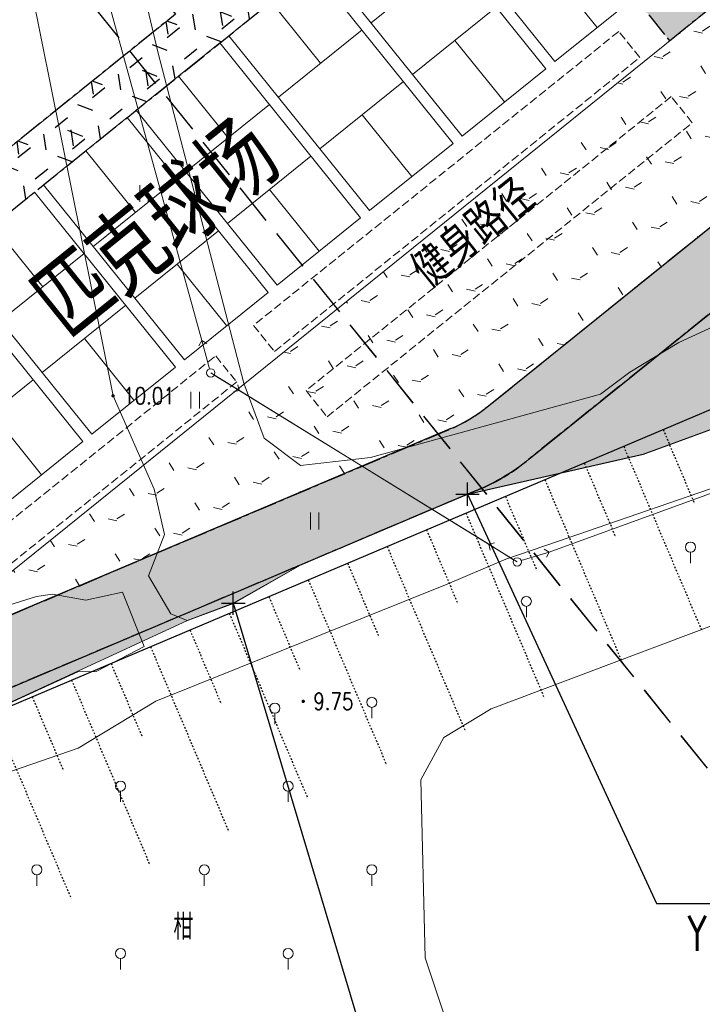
# Model space of a CAD drawing. Header units: millimetres. Extents: x 38389465 to 38395088, y 2473666 to 2480744.
# Tile 90 of 256: x 38389935 to 38389976, y 2479425 to 2479484. Entities that reach past the tile are written whole.
import ezdxf
from ezdxf.enums import TextEntityAlignment as Align

# ---------------------------------------------------------------- set-up
doc = ezdxf.new("R2010")
doc.units = ezdxf.units.MM
doc.header["$LTSCALE"] = 2
for name, pattern in [('CENTER2', [1.125, 0.75, -0.125, 0.125, -0.125]), ('DASH', [0.35, 0.25, -0.1]), ('DOTE', [2.4200000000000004, 2, -0.2, 0.02, -0.2])]:
    doc.linetypes.add(name, pattern=pattern)
doc.layers.get('0').update_dxf_attribs({"linetype": 'CONTINUOUS', "lineweight": 9})
doc.layers.get('Defpoints').update_dxf_attribs({"linetype": 'CONTINUOUS', "lineweight": 9})
for name, color, linetype in [('DIM_COOR', 3, 'CONTINUOUS'), ('DIM_SYMB', 3, 'CONTINUOUS'), ('GCD', 251, 'CONTINUOUS'), ('PUB_TEXT', 7, 'CONTINUOUS'), ('w-场地台阶', 13, 'DOTE'), ('w-文字', 7, 'CONTINUOUS'), ('w-环境01', 84, 'CONTINUOUS'), ('路面铺装', 143, 'CENTER2'), ('路面铺装填充', 143, 'CENTER2'), ('远期红线', 30, 'CONTINUOUS')]:
    doc.layers.add(name, color=color, linetype=linetype)
for name, color, linetype, lineweight in [('U-体育设施', 153, 'CONTINUOUS', 0), ('下沉式地面绿化', 80, 'CONTINUOUS', 9), ('地形图', 251, 'CONTINUOUS', 9), ('普通地面绿化', 122, 'CONTINUOUS', 9), ('普通绿地填充', 114, 'CONTINUOUS', 9)]:
    doc.layers.add(name, color=color, linetype=linetype, lineweight=lineweight)
doc.styles.add('_TCH_DIM', font='SIMPLEX', dxfattribs={"bigfont": 'GBCBIG'})
doc.styles.add('HZ', font='txt.shx', dxfattribs={"width": 0.8, "bigfont": 'hztxt.shx'})
doc.styles.add('中等线体', font='txt', dxfattribs={"width": 0.8})
doc.styles.add('正等线体', font='rs.shx', dxfattribs={"bigfont": 'hztxt.shx'})
doc.linetypes.add('10421', pattern='A,2,[150,AAA.SHX,S=1,R=0,X=0,Y=1],1e-11', length=2.00000000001)
doc.linetypes.add('833', pattern='A,2,[150,AAA.SHX,S=0.8,R=0,X=0,Y=0.8],2,[150,AAA.SHX,S=2,R=0,X=0,Y=2],1e-11', length=4.00000000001)
pattern_1 = [(38.83647369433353, (99.1569024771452, 202.7948903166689), (-1.034575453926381, 1.285076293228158), [0.9525, -1.905]), (158.8364736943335, (99.1569024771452, 202.7948903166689), (-0.5956209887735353, -1.538506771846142), [0.9525, -1.905]), (98.83647369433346, (99.89884179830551, 203.3922028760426), (-1.630196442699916, -0.2534304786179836), [0.9524999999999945, -1.904999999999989])]

# ---------------------------------------------------------------- blocks, each defined once
blk = doc.blocks.new('gc170')
at = {"linetype": 'Continuous'}
blk.add_circle((0, 0), 0.5, dxfattribs=at)
blk = doc.blocks.new('gc013b')
at = {"linetype": 'Continuous'}
blk.add_line((0.5, 0), (4, 0), dxfattribs=at)
at = {"linetype": 'Continuous', "flags": 128}
blk.add_lwpolyline([(3.5, 0.5), (4, 0), (3.5, -0.5)], dxfattribs=at)
blk = doc.blocks.new('gc121')
for p, q in [((-0.5, -1), (-0.5, 1)), ((0.5, -1), (0.5, 1))]:
    blk.add_line(p, q)
blk = doc.blocks.new('gc325')
blk.add_line((0, 0), (0, 1.3))
blk.add_circle((0, 1.9), 0.6)
blk = doc.blocks.new('GC200')
at = {"linetype": 'Continuous', "const_width": 0.2, "flags": 128}
blk.add_lwpolyline([(-0.1, 0, 1), (0.1, 0, 1)], format="xyb", close=True, dxfattribs=at)
blk = doc.blocks.new('D地块地形图')
at = {"layer": '地形图', "linetype": 'Continuous'}
for p, q in [((-320.6440864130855, -266.7485269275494), (-327.5239135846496, -241.7194730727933)), ((-303.5145176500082, -278.9095079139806), (-318.4114823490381, -269.7264920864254)), ((-299.8995951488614, -279.37358758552), (-277.3864048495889, -271.1714124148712))]:
    blk.add_line(p, q, dxfattribs=at)
at = {"layer": '地形图', "linetype": '833', "flags": 128}
for points in [[(-211.9379999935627, -108.8270000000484), (-208.9723141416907, -108.9263579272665), (-204.8040108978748, -109.9009726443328), (-204.5069999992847, -110.0759999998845), (-204.1767047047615, -110.4556869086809), (-201.1840000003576, -120.5929999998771), (-200.6999144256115, -124.3446371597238), (-200.6999144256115, -127.0796902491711), (-208.8405113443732, -136.5770413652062), (-209.1199999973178, -137.4150000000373), (-208.971139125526, -137.7243294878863), (-208.235772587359, -138.5502714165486), (-207.680999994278, -138.6970000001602), (-207.0311663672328, -138.2772885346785), (-200.4859999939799, -131.7979999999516), (-198.027999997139, -128.9080000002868), (-196.6859999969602, -125.9750000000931), (-197.3389999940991, -121.1890000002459), (-201.8839999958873, -107.098000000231), (-202.0455877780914, -106.570021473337), (-202.0799999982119, -105.7319999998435), (-194.7129999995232, -96.52499999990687), (-175.515999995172, -82.14000000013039), (-166.6140000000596, -74.80200000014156), (-156.0873254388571, -67.73408834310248), (-147.8180020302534, -62.69234835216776), (-146.3459999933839, -62.5230000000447), (-146.0904064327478, -62.61876714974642), (-145.3366883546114, -63.08556536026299), (-142.5179999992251, -67.13200000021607), (-132.4489999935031, -87.625), (-127.5089999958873, -99.0500000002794), (-119.4789999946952, -120.311999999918), (-117.2469999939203, -133.7880000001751), (-111.9359999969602, -155.7749999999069), (-110.3159999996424, -164.9700000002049), (-110.2324115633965, -165.2156433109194), (-110.1107765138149, -165.4156381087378), (-109.119380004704, -166.1725334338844), (-108.2863865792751, -167.1455515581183), (-108.1030000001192, -167.8319999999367), (-108.804999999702, -169.1490000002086), (-110.7035879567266, -170.9427009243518), (-116.4569999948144, -172.6359999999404), (-130.7299999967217, -175.9539999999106), (-138.1559999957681, -177.9709999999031), (-150.4989999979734, -187.7830000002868), (-163.1829999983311, -198.8560000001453), (-175.5819999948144, -210.3799999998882), (-184.1889999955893, -219.098000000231), (-194.2629999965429, -226.6620000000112), (-202.0749999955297, -233.1280000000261), (-205.7969999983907, -236.9229999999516), (-216.792999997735, -244.0920000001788), (-230.9469999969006, -249.6019999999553), (-242.6149999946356, -254.9849999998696), (-261.0199999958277, -261.875), (-265.1379999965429, -262.4629999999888), (-277.4839999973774, -266.1159999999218), (-287.5989999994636, -271.0879999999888), (-294.2870000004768, -273.5330000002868), (-304.7789999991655, -275.9220000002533), (-314.6510000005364, -280.0920000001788), (-318.7639999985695, -282.4300000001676), (-321.5112552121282, -283.4538182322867), (-322.4869999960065, -283.0610000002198), (-323.820000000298, -280.7979999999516)], [(-393.140999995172, -288.0279999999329), (-378.429999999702, -294.5359999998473), (-377.6239999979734, -295.3659999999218), (-367.6599999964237, -297.2080000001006), (-351.2540000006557, -296.3870000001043), (-344.957999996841, -294.6770000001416), (-344.1039999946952, -295.5049999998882), (-338.0810000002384, -294.5470000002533), (-328.0249999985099, -291.0929999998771), (-323.3849999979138, -288.2770000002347), (-305.9939999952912, -281.2820000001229), (-302.5007132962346, -279.8040623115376), (-299.4068560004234, -278.7507731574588), (-276.5139999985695, -270.8500000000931), (-268.5899999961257, -268.4629999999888), (-259.347999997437, -266.285000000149), (-252.4989999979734, -263.7830000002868), (-240.3959999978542, -260.1080000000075), (-229.0649999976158, -255.2469999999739)], [(-325.3739999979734, -281.7609999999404), (-324.0909999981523, -285.0079999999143), (-326.9599999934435, -286.5019999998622), (-328.0519999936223, -286.5230000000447), (-335.7982057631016, -290.0650454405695)]]:
    blk.add_lwpolyline(points, dxfattribs=at)
at = {"layer": '地形图', "linetype": '10421', "flags": 128}
blk.add_lwpolyline([(-265.2959999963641, -256.8270000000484), (-250.8574556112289, -253.1040000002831), (-249.9279999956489, -253.1040000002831), (-248.7621678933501, -253.915724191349), (-247.9820000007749, -254.2510000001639), (-243.1229999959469, -252.3659999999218), (-237.835821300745, -249.8864619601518), (-237.2199999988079, -249.5950000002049), (-236.8859814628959, -249.1379185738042), (-236.5498967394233, -248.5543932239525), (-235.7769999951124, -248.0249999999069), (-231.695999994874, -246.3080000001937), (-222.8849999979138, -242.4259999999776), (-211.6229999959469, -235.5410000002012), (-207.7329999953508, -232.4220000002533), (-204.320000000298, -228.87900000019), (-203.1939999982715, -227.2480000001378), (-201.6579999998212, -226.0120000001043), (-199.5789999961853, -224.0169999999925), (-195.4789999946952, -221.2630000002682), (-187.277999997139, -216.3300000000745), (-178.33599999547, -206.4520000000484), (-167.1049999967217, -196.1589999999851), (-150.9419999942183, -182.941000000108), (-149.4289999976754, -182.4010000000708), (-148.3349999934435, -181.3319999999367), (-147.5889999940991, -179.4660000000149), (-145.1030000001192, -177.9550000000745), (-140.8149999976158, -175.0860000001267), (-138.1459999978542, -175.035000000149), (-130.4116898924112, -171.4819999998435), (-124.2823698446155, -170.5263867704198), (-123.4379999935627, -170.7770000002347), (-123.1984244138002, -170.9636807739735), (-122.7679999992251, -171.0840000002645), (-122.3627621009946, -171.0076474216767), (-121.9369999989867, -170.7299999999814), (-121.4230000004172, -170.070000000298), (-117.4269999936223, -168.3730000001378), (-117.082999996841, -167.9120000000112), (-115.445000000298, -165.1340000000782), (-115.2070075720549, -163.8465977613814), (-114.8999999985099, -160.3950000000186), (-116.2089999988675, -155.1419999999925), (-119.7559999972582, -142.1820000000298), (-130.5579999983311, -103.6129999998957), (-136.0799999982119, -89.38500000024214), (-142.0969999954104, -77.56900000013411), (-144.8691669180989, -74.64235564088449), (-147.1059999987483, -72.69400000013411), (-150.2459999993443, -71.95600000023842), (-154.6659999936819, -73.63500000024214), (-162.7119999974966, -78.18900000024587), (-168.5810000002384, -83.875), (-170.7886217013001, -85.3785972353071), (-171.6379999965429, -86.26699999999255), (-172.3129999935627, -87.9020000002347), (-177.5619999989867, -96.32299999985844), (-178.929999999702, -98.6710000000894), (-179.8269999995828, -102.6779999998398), (-180.6469999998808, -111.9470000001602), (-183.070999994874, -120.9849999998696), (-189.1469999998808, -132.4520000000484), (-195.2199999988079, -139.3470000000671), (-200.125, -145.3969999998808), (-207.7665329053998, -153.2828674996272), (-212.1180000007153, -156.9089999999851), (-219.8889999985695, -163.535000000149), (-236.7139999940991, -178.7170000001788), (-242.1469999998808, -182.3840000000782), (-249.0349999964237, -184.1000000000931), (-255.9639999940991, -185.9750000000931), (-278.9189999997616, -195.9300000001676), (-315.8539999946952, -215.2439999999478), (-318.7039864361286, -217.4922255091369), (-321.9329999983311, -224.7949999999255), (-323.500999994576, -229.4590000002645), (-325.643484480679, -233.8648189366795), (-326.2129999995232, -237.0109999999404), (-323.2719999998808, -249.4989999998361), (-318.140999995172, -269.2779999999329), (-316.9223045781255, -272.5775109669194), (-314.7519999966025, -274.2000000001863), (-310.570000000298, -273.7179999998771), (-296.8319999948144, -269.9350000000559), (-295.0909999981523, -268.6350000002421), (-292.1659999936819, -266.8489999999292), (-288.0989999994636, -264.9969999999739), (-274.2269999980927, -259.5509999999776), (-265.2959999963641, -256.8270000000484)], close=True, dxfattribs=at)
for points in [[(-329.0359999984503, -254.6150000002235), (-330.820000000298, -245.7979999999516), (-332.4189999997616, -239.4350000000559), (-335.695999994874, -233.280999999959), (-341.2320000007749, -227.7409999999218), (-341.2320000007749, -227.7409999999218), (-341.2320000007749, -227.7409999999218), (-341.2320000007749, -227.7409999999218), (-350.2189999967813, -225.3659999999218), (-350.2189999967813, -225.3659999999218), (-356.5489999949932, -223.1159999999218), (-367.9619999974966, -219.7250000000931), (-384.7067368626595, -211.8048275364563), (-385.6269999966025, -210.4290000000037), (-387.3289999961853, -206.6110000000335), (-389.1636049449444, -202.8205999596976), (-389.5755707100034, -200.0294626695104), (-389.5349999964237, -196.7859999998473), (-384.6229999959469, -186.3769999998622), (-381.4810688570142, -182.5716620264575), (-380.8299999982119, -181.0479999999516), (-380.8299999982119, -181.0479999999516), (-380.8299999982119, -181.0479999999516), (-380.8299999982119, -181.0479999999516), (-380.7194437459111, -180.0413555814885), (-387.0083220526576, -163.5614076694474), (-387.0083220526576, -163.5614076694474), (-387.0083220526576, -163.5614076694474), (-387.7014598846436, -162.4241542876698), (-388.7719999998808, -161.0529999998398), (-388.808185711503, -160.5408334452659), (-388.6326527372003, -159.4810337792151), (-387.9637711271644, -158.3913816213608), (-387.9772108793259, -157.6443589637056), (-388.0529999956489, -157.1439999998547), (-388.2992617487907, -156.7590637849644), (-399.4819745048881, -153.5979204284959), (-400.4499999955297, -153.4870000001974), (-401.7516441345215, -153.558867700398), (-408.154909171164, -155.2468628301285), (-409.0810000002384, -155.6589999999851), (-409.0810000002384, -155.6589999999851), (-409.7480686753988, -156.1756867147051), (-412.6415572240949, -158.2319188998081), (-414.2643453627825, -159.6628558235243), (-416.2311251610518, -163.6754140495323), (-416.445000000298, -164.0910000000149), (-417.0822082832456, -165.7729886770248), (-419.2289999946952, -175.4840000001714), (-422.5609999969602, -194.6030000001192), (-422.8469261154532, -195.147878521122), (-428.3640000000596, -201.0580000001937), (-432.362999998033, -208.183999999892), (-433.3189999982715, -211.0929999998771), (-433.3189999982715, -211.0929999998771), (-432.8989999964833, -217.5449999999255)], [(-433.4619999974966, -220.4259999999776), (-433.4499999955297, -227.1630000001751), (-436.0753417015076, -241.9984487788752), (-436.125999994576, -242.7200000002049), (-435.6161002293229, -243.513056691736), (-435.3299999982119, -244.155999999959), (-438.7959999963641, -256.3980000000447), (-441.0395361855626, -268.1866015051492), (-440.1349999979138, -269.7129999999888), (-434.8829999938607, -274.5759999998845), (-428.1089999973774, -278.6690000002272), (-423.1620000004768, -278.9399999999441), (-420.5439999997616, -278.8209999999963), (-411.3459999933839, -278.2080000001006), (-400.4409999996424, -278.9399999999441), (-394.7219999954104, -280.3549999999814), (-378.0549401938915, -283.1792801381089), (-377.0849999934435, -283.6790000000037), (-376.2289999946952, -287.0430000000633), (-372.7789999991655, -290.2480000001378), (-365.6749999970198, -291.8710000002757), (-361.1840000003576, -291.6570000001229), (-358.3640000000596, -290.5890000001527), (-354.6979999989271, -290.6150000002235), (-353.7469999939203, -290.3420000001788), (-353.5048735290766, -288.8345910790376), (-353.3369999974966, -288.2889999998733), (-344.8570000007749, -286.4980000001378), (-330.5242078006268, -282.0253401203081), (-329.5609999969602, -281.8930000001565), (-327.5639999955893, -282.2549999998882), (-325.3739999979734, -281.7609999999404)], [(-323.820000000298, -280.7979999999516), (-322.8829999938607, -278.316000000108), (-323.487999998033, -275.6120000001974), (-325.9429999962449, -270.0440000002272), (-329.0359999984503, -254.6150000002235)], [(-232.0109999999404, -261.0840000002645), (-236.6369999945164, -263.6400000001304), (-248.5489999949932, -268.0120000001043), (-257.695000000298, -271.4610000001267), (-277.2049999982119, -278.1400000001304), (-284.2489999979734, -281.5339999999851), (-303.3719999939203, -288.7439999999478), (-306.1849999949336, -290.4509999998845), (-307.5622080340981, -292.983339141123), (-307.3139999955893, -303.6049999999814), (-304.9707039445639, -310.5919402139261), (-304.4089999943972, -311.570000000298), (-301.6739999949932, -312.2740000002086), (-294.6938902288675, -311.5261297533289), (-293.2119999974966, -311.5890000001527), (-291.0069999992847, -314.405999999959), (-283.8509999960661, -328.2468355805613), (-282.6840000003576, -331.6030000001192), (-274.6859999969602, -341.558999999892), (-272.570999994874, -345.5210000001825), (-268.7245443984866, -346.038675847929), (-266.2989999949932, -345.558999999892), (-257.3229999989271, -335.8179999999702), (-245.6730000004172, -324.2200000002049), (-236.8469999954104, -315.8519999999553), (-229.9469999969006, -307.5049999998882), (-225.5689999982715, -301.9569999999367), (-225.359999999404, -297.933999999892), (-226.4529999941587, -295.1830000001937), (-228, -291.5370000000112), (-229.1539999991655, -278.0670000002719), (-227.8979999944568, -273.1740000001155), (-227.027999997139, -264.933999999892), (-227.7699999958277, -263.3950000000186), (-229.8299999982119, -261.4599999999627), (-232.0109999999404, -261.0840000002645)]]:
    blk.add_lwpolyline(points, dxfattribs=at)
at = {"layer": '地形图', "linetype": 'Continuous', "flags": 128}
blk.add_lwpolyline([(-301.8119999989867, -279.9590000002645), (-320.1140000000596, -268.6770000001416)], dxfattribs=at)
at = {"layer": '地形图', "linetype": 'Continuous', "xscale": 0.5, "yscale": 0.5}
for name, p in [('gc121', (-324.0914595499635, -257.9553820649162)), ('gc170', (-320.1140000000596, -268.6770000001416)), ('gc121', (-321.0431656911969, -270.3011012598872)), ('gc121', (-313.9037666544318, -277.5161273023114)), ('gc325', (-291.4629517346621, -280.0301164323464)), ('gc170', (-301.8119999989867, -279.9590000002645)), ('gc325', (-301.2667910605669, -283.2655039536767)), ('gc325', (-310.496445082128, -289.2961837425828)), ('gc325', (-316.2881770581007, -289.6435384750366)), ('gc325', (-325.496445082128, -294.2961837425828)), ('gc325', (-315.496445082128, -294.2961837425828)), ('gc325', (-330.496445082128, -299.2961837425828)), ('gc325', (-320.496445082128, -299.2961837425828)), ('gc325', (-310.496445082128, -299.2961837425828)), ('gc325', (-325.496445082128, -304.2961837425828)), ('gc325', (-315.496445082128, -304.2961837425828))]:
    blk.add_blockref(name, p, dxfattribs=at)
at = {"layer": '地形图', "linetype": 'Continuous'}
for p, xscale, yscale, rotation in [((-320.1140000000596, -268.6770000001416), 0.4999999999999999, 0.4999999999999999, 105.3695202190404), ((-320.1140000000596, -268.6770000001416), 0.5, 0.5, 328.3488514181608), ((-301.8119999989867, -279.9590000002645), 0.5, 0.5, 148.3488514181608), ((-301.8119999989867, -279.9590000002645), 0.5, 0.5, 17.02004237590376)]:
    blk.add_blockref('gc013b', p, dxfattribs=dict(at, xscale=xscale, yscale=yscale, rotation=rotation))
ref = blk.add_blockref('GC200', (-325.9429999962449, -270.0440000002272), dxfattribs=dict(at, xscale=0.5, yscale=0.5, zscale=0.5))
ref.add_attrib('height', '10.01', dxfattribs={"layer": 'GCD', "linetype": 'Continuous', "height": 1, "style": '正等线体', "width": 0.8}).set_placement((-325.3429999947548, -270.0440000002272), align=Align.MIDDLE_LEFT)
ref = blk.add_blockref('GC200', (-314.5889999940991, -288.2889999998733), dxfattribs=dict(at, xscale=0.5, yscale=0.5, zscale=0.5))
ref.add_attrib('height', '9.75', dxfattribs={"layer": 'GCD', "linetype": 'Continuous', "height": 1, "style": '正等线体', "width": 0.8}).set_placement((-313.988999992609, -288.2889999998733), align=Align.MIDDLE_LEFT)
at = {"layer": '地形图', "linetype": 'Continuous', "style": 'HZ', "width": 0.8}
blk.add_text('柑', height=1.500006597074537, dxfattribs=at).set_placement((-321.7438554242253, -301.6837904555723), align=Align.MIDDLE)
blk = doc.blocks.new('A$C524C742E')
at = {"layer": 'DIM_SYMB', "linetype": 'DASH', "ltscale": 5, "flags": 128}
blk.add_lwpolyline([(287.0915178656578, -913.8198333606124), (566.9960457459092, -1261.49744092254)], dxfattribs=at)
blk = doc.blocks.new('$LinePat$填挖边坡')
at = {"color": 0}
for p, q in [((0, 0), (0, -1500)), ((300, 0), (300, -600))]:
    blk.add_line(p, q, dxfattribs=at)
at = {"layer": 'Defpoints', "color": 0}
blk.add_point((600, 0), dxfattribs=at)
blk = doc.blocks.new('dfgdfg221')
at = {"layer": 'w-场地台阶', "linetype": 'ByBlock', "flags": 128}
blk.add_lwpolyline([(-144.6250024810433, -16.30904939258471), (-153.8422043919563, -62.17227823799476, 0.2557742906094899), (-145.2604922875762, -89.6726473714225), (-135.3698422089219, -99.21548319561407, 0.290292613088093), (-119.6340502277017, -102.4454064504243), (-106.6152255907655, -97.50629899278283, -0.1875536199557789), (-100.0929517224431, -97.55973480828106), (-74.21267990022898, -107.8664117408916, 0.1009886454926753), (-68.30898528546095, -108.9266655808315), (-49.02177407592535, -108.4714507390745, -0.1117397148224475), (-42.53069517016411, -109.7802222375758), (-15.54155783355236, -121.881904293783, 0.1250068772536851), (-8.266521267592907, -123.1516300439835), (14.25886360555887, -121.4379350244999, 0.08133342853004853), (18.96986685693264, -120.2938494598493), (89.61514139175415, -90.37958772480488, 0.0943036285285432), (94.27969700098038, -87.26584107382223), (94.28734651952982, -87.25832418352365)], format="xyb", dxfattribs=at)
at = {"layer": 'w-场地台阶', "linetype": 'ByBlock', "xscale": 0.008524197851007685, "yscale": 0.008, "zscale": 0.008, "rotation": 22.9498985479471}
for p in [(61.35703157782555, -102.345292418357), (56.64734660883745, -104.3395765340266), (51.93766163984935, -106.3338606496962), (47.22797667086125, -108.3281447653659), (42.51829170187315, -110.3224288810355), (37.80860673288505, -112.3167129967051), (33.09892176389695, -114.3109971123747), (28.38923679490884, -116.3052812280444), (23.67955182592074, -118.299565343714), (18.96986685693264, -120.2938494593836)]:
    blk.add_blockref('$LinePat$填挖边坡', p, dxfattribs=at)
blk = doc.blocks.new('dfgdfg24')
at = {"layer": 'DIM_COOR', "color": 3}
for p, q in [((86.98176477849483, -494.3634321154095), (86.98176461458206, -492.963432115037)), ((86.28176469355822, -493.6634321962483), (87.68176469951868, -493.6634320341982)), ((86.98176469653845, -493.6634321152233), (98.26762644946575, -518.1093626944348)), ((72.99676477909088, -500.8714321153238), (72.99676461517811, -499.4714321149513)), ((72.29676469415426, -500.1714321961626), (73.69676470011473, -500.1714320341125)), ((72.9967646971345, -500.1714321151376), (81.92053757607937, -530.0286831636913)), ((98.26762644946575, -518.1093626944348), (118.7496264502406, -518.1093603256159))]:
    blk.add_line(p, q, dxfattribs=at)
at = {"layer": 'PUB_TEXT', "style": '_TCH_DIM', "width": 0.7058823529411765}
blk.add_text('Y=38389962.010', height=2.0825, rotation=6.626585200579e-06, dxfattribs=at).set_placement((100.1296267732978, -520.9268624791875))
blk = doc.blocks.new('df21gdf1gdfg')
at = {"layer": 'DIM_SYMB', "linetype": 'DASH', "ltscale": 5, "flags": 128}
blk.add_lwpolyline([(287.0915178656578, -913.8198333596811), (566.9960457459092, -1261.497440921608)], dxfattribs=at)
blk = doc.blocks.new('A$C27177BB6')
at = {"layer": 'w-文字', "style": '中等线体', "width": 0.8}
for s, height, p in [('匹克球场', 4, (472.1372794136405, -1130.556314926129)), ('健身路径', 2, (493.6894309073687, -1127.49195356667))]:
    blk.add_text(s, height=height, rotation=38.83727004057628, dxfattribs=at).set_placement(p)
blk = doc.blocks.new('fsd1fsdf2')
at = {"layer": '普通绿地填充'}
h = blk.add_hatch(dxfattribs=at)
h.set_pattern_fill('草坪^^', color=80, scale=0.9999999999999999, angle=38.83646706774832, style=0)
h.set_pattern_definition([(77.67293413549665, (-375.5004729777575, -439.924187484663), (-3.96995520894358, 6.19027104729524), [0.7799999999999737, -0.1559999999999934, 0.2079999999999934, -0.1559999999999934, 0.7799999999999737, -3.119999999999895]), (77.67293413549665, (-375.7083842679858, -440.1448884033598), (-3.96995520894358, 6.19027104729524), [0.5199999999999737, -0.3899999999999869, 0.7799999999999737, -0.3899999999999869, 0.5199999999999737, -2.599999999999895]), (77.67293413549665, (-377.3518742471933, -437.9227856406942), (-3.96995520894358, 6.19027104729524), [0.6499999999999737, -0.2599999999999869, 0.6499999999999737, -3.639999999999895]), (77.67293413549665, (-378.9229758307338, -440.2408106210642), (-3.96995520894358, 6.19027104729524), [0.2599999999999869, -0.5199999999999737, 0.2599999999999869, -4.15999999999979]), (167.6729341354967, (-378.811960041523, -439.7327993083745), (-6.19027104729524, -3.96995520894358), [0.4679999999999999, -4.731999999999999]), (167.6729341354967, (-375.430844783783, -438.8748601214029), (-6.19027104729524, -3.96995520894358), [0.5199999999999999, -4.679999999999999]), (167.6729341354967, (-377.1853505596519, -437.1607686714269), (-6.19027104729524, -3.96995520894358), [0.5199999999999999, -4.679999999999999]), (122.6729341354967, (-375.2357231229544, -438.2255469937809), (-5.080113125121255, 1.110157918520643), [0.5199999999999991, -6.833910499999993]), (212.6729341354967, (-375.5243641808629, -439.5463764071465), (-1.110157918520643, -5.080113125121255), [0.5199999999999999, -6.833910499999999]), (141.1078829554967, (-375.2944284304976, -438.3723995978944), (-5.080113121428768, 1.110157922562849), [0.5199999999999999, -11.107553]), (153.6366906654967, (-375.3753368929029, -438.6208544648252), (-5.080113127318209, 1.110157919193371), [0.5199999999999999, -20.92014899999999]), (153.6366906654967, (-377.1298426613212, -436.9067630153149), (-5.080113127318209, 1.110157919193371), [0.416, -21.02414899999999]), (153.6366906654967, (-378.7897568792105, -439.6311970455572), (-5.080113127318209, 1.110157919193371), [0.3639999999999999, -21.07614899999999]), (181.7091776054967, (-375.4863526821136, -439.1288657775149), (-5.080113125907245, 1.11015786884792), [0.5199999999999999, -20.92014899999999]), (181.7091776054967, (-377.240858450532, -437.4147743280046), (-5.080113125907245, 1.11015786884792), [0.416, -21.02414899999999]), (181.7091776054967, (-378.8341631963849, -439.8344015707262), (-5.080113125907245, 1.11015786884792), [0.3639999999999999, -21.07614899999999]), (194.2379853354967, (-375.5164600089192, -439.3884222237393), (-5.080113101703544, 1.11015782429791), [0.5199999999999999, -11.107547])])
edge = h.paths.add_edge_path()
edge.add_line((-90.92269714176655, -574.2117747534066), (-118.9166971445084, -601.719774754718))
edge.add_line((-118.9166971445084, -601.719774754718), (-228.6296971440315, -709.5307747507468))
edge.add_line((-228.6296971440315, -709.5307747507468), (-233.6856971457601, -714.4987747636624))
edge.add_line((-233.6856971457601, -714.4987747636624), (-243.2326971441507, -717.3237747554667))
edge.add_line((-243.2326971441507, -717.3237747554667), (-253.3476971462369, -722.2957747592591))
edge.add_line((-253.3476971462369, -722.2957747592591), (-260.0356971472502, -724.7407747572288))
edge.add_line((-260.0356971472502, -724.7407747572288), (-270.5276971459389, -727.1297747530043))
edge.add_line((-270.5276971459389, -727.1297747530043), (-276.4816971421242, -729.6447747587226))
edge.add_line((-276.4816971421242, -729.6447747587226), (-280.3996971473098, -731.2997747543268))
edge.add_line((-280.3996971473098, -731.2997747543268), (-284.5126971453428, -733.63777475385))
edge.add_line((-284.5126971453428, -733.63777475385), (-287.1956971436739, -734.6377747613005))
edge.add_line((-287.1956971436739, -734.6377747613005), (-287.2596971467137, -734.6617747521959))
edge.add_line((-287.2596971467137, -734.6617747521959), (-301.3966971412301, -741.1827747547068))
edge.add_line((-301.3966971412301, -741.1827747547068), (-301.5546971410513, -741.2557747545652))
edge.add_line((-301.5546971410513, -741.2557747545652), (-307.3576971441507, -742.8917747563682))
edge.add_line((-307.3576971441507, -742.8917747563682), (-309.2826971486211, -743.4347747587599))
edge.add_line((-309.2826971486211, -743.4347747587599), (-316.3876971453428, -743.4097747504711))
edge.add_line((-316.3876971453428, -743.4097747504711), (-325.2166971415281, -745.7647747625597))
edge.add_line((-325.2166971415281, -745.7647747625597), (-328.1746971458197, -744.8837747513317))
edge.add_line((-328.1746971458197, -744.8837747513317), (-328.1886971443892, -744.8797747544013))
edge.add_line((-328.1886971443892, -744.8797747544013), (-328.280697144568, -744.8747747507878))
edge.add_line((-328.280697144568, -744.8747747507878), (-328.3156971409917, -744.8827747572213))
edge.add_line((-328.3156971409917, -744.8827747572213), (-328.4646971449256, -744.9177747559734))
edge.add_line((-328.4646971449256, -744.9177747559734), (-336.6666971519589, -744.4477747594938))
edge.add_line((-336.6666971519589, -744.4477747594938), (-351.7936971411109, -739.0017747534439))
edge.add_line((-351.7936971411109, -739.0017747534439), (-363.3576971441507, -732.4797747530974))
edge.add_line((-363.3576971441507, -732.4797747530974), (-364.2796971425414, -732.2127747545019))
edge.add_line((-364.2796971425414, -732.2127747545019), (-367.1756971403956, -731.6617747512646))
edge.add_line((-367.1756971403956, -731.6617747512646), (-374.7216971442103, -730.4917747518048))
edge.add_line((-374.7216971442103, -730.4917747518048), (-376.1046971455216, -730.6957747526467))
edge.add_line((-376.1046971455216, -730.6957747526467), (-389.5826971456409, -730.8657747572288))
edge.add_line((-389.5826971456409, -730.8657747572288), (-390.2116971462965, -731.2427747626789))
edge.add_line((-390.2116971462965, -731.2427747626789), (-390.5505184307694, -731.2151026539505))
edge.add_line((-390.5505184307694, -731.2151026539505), (-376.5507341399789, -719.9442666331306))
edge.add_line((-376.5507341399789, -719.9442666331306), (-369.2136089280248, -729.0578913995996))
edge.add_line((-369.2136089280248, -729.0578913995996), (-355.8938062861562, -718.3344896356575))
edge.add_line((-355.8938062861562, -718.3344896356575), (-339.526464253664, -738.6647701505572))
edge.add_line((-339.526464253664, -738.6647701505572), (-324.9003819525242, -726.8897190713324))
edge.add_line((-324.9003819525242, -726.8897190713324), (-315.6712423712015, -738.3534617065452))
edge.add_arc((-307.881863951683, -732.0824503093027), 10.00000000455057, 218.8365722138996, 292.9498985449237)
edge.add_line((-303.9826033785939, -741.2909120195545), (-269.5710203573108, -726.7195608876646))
edge.add_arc((-273.4702809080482, -717.511099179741), 9.999999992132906, 292.9498984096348, 308.836572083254)
edge.add_line((-267.1992695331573, -725.3004776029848), (-249.7881415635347, -711.2832638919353))
edge.add_line((-249.7881415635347, -711.2832638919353), (-247.7645006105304, -713.7968784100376))
edge.add_arc((-243.0908735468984, -710.0342715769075), 6.000000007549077, 218.8365721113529, 299.6820236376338)
edge.add_arc((-269.8309237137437, -663.1197778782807), 60.00000002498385, 299.6820236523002, 314.4988784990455)
edge.add_line((-227.7772055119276, -705.9156280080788), (32.92559733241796, -449.7337278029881))
edge.add_line((32.92559733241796, -449.7337278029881), (34.2513028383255, -451.2077747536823))
edge.add_line((34.2513028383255, -451.2077747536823), (33.74730286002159, -451.7037747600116))
edge.add_line((33.74730286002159, -451.7037747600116), (32.35830284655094, -453.0677747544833))
edge.add_line((32.35830284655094, -453.0677747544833), (31.26030285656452, -454.1467747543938))
edge.add_line((31.26030285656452, -454.1467747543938), (0.8053028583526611, -484.0737747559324))
edge.add_line((0.8053028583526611, -484.0737747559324), (-7.781697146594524, -492.5127747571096))
edge.add_line((-7.781697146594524, -492.5127747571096), (-77.9236971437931, -561.4387747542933))
edge.add_line((-77.9236971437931, -561.4387747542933), (-90.92269714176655, -574.2117747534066))
h = blk.add_hatch(dxfattribs=at)
h.set_pattern_fill('GRASS', color=122, scale=0.9999999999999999, angle=38.83646706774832, style=0)
h.set_pattern_definition([(167.6729341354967, (-375.7319180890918, -441.4704245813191), (-2.375624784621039, -1.523539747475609), [0.5291613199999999, -3.4620203]), (122.6729341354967, (-375.7319180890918, -441.4704245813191), (-2.375626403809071, -1.523540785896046), [0.5291613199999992, -2.293032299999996]), (212.6729341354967, (-375.7319180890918, -441.4704245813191), (1.523540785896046, -2.375626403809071), [0.5291613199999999, -2.293032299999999])])
edge = h.paths.add_edge_path()
edge.add_arc((-275.0255229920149, -714.9117827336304), 9.000000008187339, 292.94989867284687, 308.8364672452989, ccw=False)
edge.add_line((-271.5161884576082, -723.1993982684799), (-304.5006797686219, -737.1664571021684))
edge.add_line((-304.5006797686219, -737.1664571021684), (-253.0916603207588, -695.7010058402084))
edge.add_line((-253.0916603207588, -695.7010058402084), (-259.5733052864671, -687.6650384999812))
edge.add_line((-259.5733052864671, -687.6650384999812), (-257.2364883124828, -685.7837393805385))
edge.add_line((-257.2364883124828, -685.7837393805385), (-248.4024377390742, -696.756773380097))
edge.add_line((-248.4024377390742, -696.756773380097), (-254.781006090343, -701.9015946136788))
edge.add_arc((-253.5253807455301, -703.4583235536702), 2.000000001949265, 128.888929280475, 218.8889292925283)
edge.add_line((-255.0821096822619, -704.7139489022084), (-252.2965151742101, -708.1675392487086))
edge.add_line((-252.2965151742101, -708.1675392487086), (-269.381625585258, -721.9222336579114))
at = {"layer": '下沉式地面绿化', "linetype": 'ByBlock', "flags": 128}
blk.add_lwpolyline([(-253.3476971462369, -722.2957747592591), (-260.0356971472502, -724.7407747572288), (-270.5276971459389, -727.1297747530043), (-276.4816971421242, -729.6447747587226), (-280.3996971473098, -731.2997747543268), (-284.5126971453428, -733.63777475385), (-287.1956971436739, -734.6377747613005), (-287.2596971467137, -734.6617747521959), (-301.3966971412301, -741.1827747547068), (-301.5546971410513, -741.2557747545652), (-307.3576971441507, -742.8917747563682), (-309.2826971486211, -743.4347747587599), (-316.3876971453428, -743.4097747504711), (-325.2166971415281, -745.7647747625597), (-328.1746971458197, -744.8837747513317), (-328.1886971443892, -744.8797747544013), (-328.280697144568, -744.8747747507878), (-328.3156971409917, -744.8827747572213), (-328.4646971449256, -744.9177747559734), (-336.6666971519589, -744.4477747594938), (-351.7936971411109, -739.0017747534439), (-363.3576971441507, -732.4797747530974)], dxfattribs=at)
blk.add_lwpolyline([(-369.2136089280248, -729.0578913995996), (-355.8938062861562, -718.3344896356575), (-339.526464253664, -738.6647701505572), (-324.9003819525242, -726.8897190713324), (-315.6712423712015, -738.3534617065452, 0.3351452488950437), (-303.9826033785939, -741.2909120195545), (-269.5710203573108, -726.7195608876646, 0.06942993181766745), (-267.1992695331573, -725.3004776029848), (-249.7881415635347, -711.2832638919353)], format="xyb", dxfattribs=at)
at = {"layer": '普通地面绿化', "linetype": 'ByBlock', "flags": 128}
blk.add_lwpolyline([(-269.3816255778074, -721.9222336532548, -0.06942947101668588), (-271.5161884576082, -723.1993982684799), (-304.5006797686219, -737.1664571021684), (-253.0916603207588, -695.7010058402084), (-259.5733052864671, -687.6650384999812), (-257.2364883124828, -685.7837393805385), (-248.4024377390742, -696.756773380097), (-254.781006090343, -701.9015946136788, 0.4142135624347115), (-255.0821096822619, -704.7139489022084), (-252.2965151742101, -708.1675392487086), (-269.381625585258, -721.9222336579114)], format="xyb", close=True, dxfattribs=at)
blk = doc.blocks.new('fdfgdfgdtert')
at = {"layer": 'U-体育设施', "ltscale": 0.300000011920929}
blk.add_lwpolyline([(58.64288323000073, -270.2026803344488), (72.05288322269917, -270.2026803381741), (72.05288322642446, -263.7926803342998), (58.64288323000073, -263.7926803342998)], close=True, dxfattribs=at)
at = {"layer": 'U-体育设施', "ltscale": 0.300000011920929, "flags": 128}
for points in [[(63.36288322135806, -270.2026803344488), (63.36288323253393, -263.7926803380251)], [(67.32288322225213, -270.2026803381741), (67.32288322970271, -263.7926803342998)], [(63.36288322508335, -267.0334548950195), (58.64288322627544, -267.0334548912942)], [(67.32288322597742, -267.033454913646), (72.04288323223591, -267.0334549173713)]]:
    blk.add_lwpolyline(points, dxfattribs=at)
blk = doc.blocks.new('f$plan$00002337')
at = {"layer": 'U-体育设施'}
for p, q in [((0, -6417.090900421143), (3.814697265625e-06, 6417.09090423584)), ((-11885, -5484.999996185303), (-11885, 5485)), ((-11885, 5485), (11885.0000038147, 5485.000003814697)), ((-6400, 4115), (-6399.999996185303, 5485.000003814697)), ((6400, 4115.000003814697), (6400, 5485)), ((11885.0000038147, -5484.999996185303), (11885.0000038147, 5485.000003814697)), ((-6399.999996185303, -4114.999996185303), (-6400, 4115)), ((-6400, 4115), (6400, 4115.000003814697)), ((6400.000003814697, -4114.999996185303), (6400, 4115.000003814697)), ((-6399.999996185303, 0), (6400.000003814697, 3.814697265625e-06)), ((-6399.999996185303, -4114.999996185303), (6400.000003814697, -4114.999996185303)), ((-6399.999996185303, -5484.999996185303), (-6399.999996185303, -4114.999996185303)), ((6400, -5484.999996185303), (6400.000003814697, -4114.999996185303)), ((-11885, -5484.999996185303), (11885.0000038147, -5484.999996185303))]:
    blk.add_line(p, q, dxfattribs=at)
at = {"layer": 'U-体育设施', "linetype": 'DASH'}
for p, q in [((-11884.9999961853, 4115.000003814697), (-6400, 4115)), ((6400, 4115.000003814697), (11885.0000038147, 4115.000003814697)), ((-11885, -4115), (-6399.999996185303, -4114.999996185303)), ((6400.000003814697, -4114.999996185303), (11885.0000038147, -4114.999996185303))]:
    blk.add_line(p, q, dxfattribs=at)
at = {"layer": 'U-体育设施'}
blk.add_lwpolyline([(-18285, 9485.000003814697), (-18285, -9485), (18285, -9485), (18285, 9485)], close=True, dxfattribs=at)
for centre in [(0, 6737.194580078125), (0, 5180.137496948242), (0, -5165.001468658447), (0, -6722.05855178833)]:
    blk.add_circle(centre, 304.9676491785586, dxfattribs=at)
blk = doc.blocks.new('fZ-景观')
at = {"layer": 'U-体育设施', "linetype": 'DASH'}
for points in [[(-1127.176699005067, -998.6672414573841), (-1128.430898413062, -997.1093634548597), (-1150.241190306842, -1014.668155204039), (-1148.986990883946, -1016.226033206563)], [(-1124.041200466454, -1002.561936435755), (-1125.295399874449, -1001.004058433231), (-1147.105691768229, -1018.56285018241), (-1145.851492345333, -1020.120728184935)], [(-1169.161510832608, -1032.467915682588), (-1170.415710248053, -1030.910037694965), (-1152.500113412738, -1016.486744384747), (-1151.245913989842, -1018.044622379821)]]:
    blk.add_lwpolyline(points, close=True, dxfattribs=at)
at = {"layer": 'w-环境01'}
for p, q in [((-1136.314941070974, -1019.548490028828), (-1119.229830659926, -1005.793795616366)), ((-1133.806542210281, -1022.664245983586), (-1116.721431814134, -1008.90955158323)), ((-1138.449503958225, -1020.825654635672), (-1172.47564893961, -1035.233794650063)), ((-1136.889799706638, -1024.509039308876), (-1171.660812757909, -1039.232588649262))]:
    blk.add_line(p, q, dxfattribs=at)
for centre, radius in [((-1141.95883847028, -1012.538039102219), 9), ((-1141.958838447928, -1012.538039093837), 13)]:
    blk.add_arc(centre, radius, 292.9498983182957, 308.8364669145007, dxfattribs=at)
at = {"linetype": 'ByBlock', "xscale": -1, "rotation": 128.8364669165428}
for p in [(-1382.908124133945, -1108.20883501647), (-1388.438590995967, -1112.661242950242), (-1393.96905785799, -1117.113650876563), (-1399.499524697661, -1121.566058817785), (-1405.029991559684, -1126.018466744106), (-1410.560458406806, -1130.470874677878), (-1416.090925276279, -1134.923282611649)]:
    blk.add_blockref('fdfgdfgdtert', p, dxfattribs=at)
at = {"layer": 'U-体育设施', "ltscale": 0.300000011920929, "xscale": -0.0009999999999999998, "yscale": 0.0009999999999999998, "zscale": 0.001, "rotation": 308.8364638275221}
blk.add_blockref('f$plan$00002337', (-1173.744808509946, -987.7778769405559), dxfattribs=at)
blk = doc.blocks.new('6fd5t34533')
at = {"layer": '路面铺装填充', "linetype": 'ByBlock'}
h = blk.add_hatch(dxfattribs=at)
h.set_pattern_fill('HEX', color=256, angle=6.626585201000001e-06, style=0)
h.set_pattern_definition(pattern_1)
edge = h.paths.add_edge_path()
edge.add_line((95.625279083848, -15.09384473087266), (94.0575297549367, -13.15161282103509))
edge.add_line((94.0575297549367, -13.15161282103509), (91.22174762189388, -13.238754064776))
edge.add_arc((91.63354403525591, -25.23168627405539), 11.99999996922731, 91.96656916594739, 128.8363611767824)
edge.add_line((84.10836481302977, -15.88440448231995), (41.92605036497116, -49.84395362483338))
edge.add_arc((31.892478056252, -37.38091118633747), 16.00000000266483, 218.8364669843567, 308.83636108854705, ccw=False)
edge.add_line((19.42945416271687, -47.41450652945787), (13.67275952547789, -40.26394681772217))
edge.add_line((13.67275952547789, -40.26394681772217), (4.324426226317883, -47.7873126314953))
edge.add_line((4.324426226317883, -47.7873126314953), (7.20235837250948, -51.36272662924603))
edge.add_line((7.20235837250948, -51.36272662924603), (14.21281637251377, -45.71882354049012))
edge.add_line((14.21281637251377, -45.71882354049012), (25.50061116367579, -59.739725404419))
edge.add_line((25.50061116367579, -59.739725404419), (16.15334325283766, -67.26492193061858))
edge.add_line((16.15334325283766, -67.26492193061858), (4.865548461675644, -53.2440200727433))
edge.add_line((4.865548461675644, -53.2440200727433), (7.17087347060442, -51.38807415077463))
edge.add_line((7.17087347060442, -51.38807415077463), (6.231536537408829, -50.22129758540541))
edge.add_line((6.231536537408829, -50.22129758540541), (2.758113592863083, -53.01764632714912))
edge.add_line((2.758113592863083, -53.01764632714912), (15.92719606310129, -69.37537438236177))
edge.add_line((15.92719606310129, -69.37537438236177), (19.43244802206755, -66.55342640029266))
edge.add_line((19.43244802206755, -66.55342640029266), (21.37019259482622, -68.9603652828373))
edge.add_line((21.37019259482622, -68.9603652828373), (41.54485000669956, -52.71845809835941))
edge.add_line((41.54485000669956, -52.71845809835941), (43.42613355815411, -55.05526481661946))
edge.add_line((43.42613355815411, -55.05526481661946), (47.39863505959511, -51.85693620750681))
edge.add_line((47.39863505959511, -51.85693620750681), (45.51565611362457, -49.51354386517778))
edge.add_line((45.51565611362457, -49.51354386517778), (85.34538019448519, -17.44798869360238))
edge.add_arc((91.62520285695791, -25.30472772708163), 10.05805751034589, 92.05965045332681, 128.635038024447, ccw=False)
edge.add_line((91.26371686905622, -15.25316820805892), (95.625279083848, -15.09384473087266))
edge = h.paths.add_edge_path()
edge.add_line((99.05458486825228, -12.98003097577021), (162.3316731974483, -91.57836333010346))
edge.add_arc((167.0053071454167, -87.81576507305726), 5.999999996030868, 218.8364670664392, 292.9498986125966)
edge.add_line((169.3448634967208, -93.34084209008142), (202.5957456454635, -79.26305066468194))
edge.add_arc((199.1317987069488, -69.54205303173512), 10.31972496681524, 289.6128425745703, 308.1547396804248)
edge.add_line((205.507194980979, -77.65691875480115), (222.5923053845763, -63.90222435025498))
edge.add_line((222.5923053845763, -63.90222435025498), (225.1053645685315, -67.01417676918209))
edge.add_line((225.1053645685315, -67.01417676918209), (208.0139702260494, -80.77129342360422))
edge.add_arc((201.1947649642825, -72.87312082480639), 10.43468690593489, 290.97935938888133, 310.80700615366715, ccw=False)
edge.add_line((204.930712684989, -82.61608677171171), (170.9045677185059, -97.02422677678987))
edge.add_arc((167.0054298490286, -87.81672501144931), 9.999068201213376, 218.8440196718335, 292.9513959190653, ccw=False)
edge.add_line((159.2175923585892, -94.08816441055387), (94.0575297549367, -13.15161282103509))
edge.add_line((94.0575297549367, -13.15161282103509), (99.05458486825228, -12.98003097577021))
edge = h.paths.add_edge_path()
edge.add_line((99.05458486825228, -12.98003097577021), (100.6178174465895, -14.92113271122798))
edge.add_arc((99.6255560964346, 3.137854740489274), 18.08622709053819, 273.1449868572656, 308.7484188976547)
edge.add_line((110.9457609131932, -10.9676255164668), (152.3281815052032, 22.34820758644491))
edge.add_arc((158.817727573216, 14.04123615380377), 10.54134633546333, 93.76622761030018, 127.99755301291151, ccw=False)
edge.add_line((158.1253113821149, 24.5598169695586), (164.1831144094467, 24.89725269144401))
edge.add_line((164.1831144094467, 24.89725269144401), (162.6402049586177, 26.8131212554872))
edge.add_line((162.6402049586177, 26.8131212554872), (158.0102326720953, 26.55650344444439))
edge.add_arc((158.7007048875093, 14.57638453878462), 12.00000003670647, 93.29858384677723, 128.8364701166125)
edge.add_line((151.175507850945, 23.92365207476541), (109.7838341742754, -9.399508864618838))
edge.add_arc((99.53326349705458, 3.451260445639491), 16.43826240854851, 268.33132345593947, 308.5780345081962, ccw=False)
h.paths.add_polyline_path([(167.5398148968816, 27.10573937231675), (183.141793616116, 7.726062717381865), (185.4789225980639, 9.607613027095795), (223.147667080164, -37.09423565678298), (220.7695006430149, -39.0124154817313), (229.6018286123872, -49.98330981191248), (226.4863830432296, -52.49145876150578), (217.6510190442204, -41.51679328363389), (215.3188986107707, -43.39431136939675), (177.6892222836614, 3.336366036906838), (180.0263805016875, 5.217939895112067), (162.6402049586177, 26.8131212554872)])
edge = h.paths.add_edge_path()
edge.add_line((174.7292602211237, 27.52010188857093), (167.5476879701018, 27.09596324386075))
edge.add_line((167.5476879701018, 27.09596324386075), (169.0894709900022, 25.18150463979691))
edge.add_line((169.0894709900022, 25.18150463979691), (174.8299602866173, 25.51088193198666))
edge.add_arc((173.7959900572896, 43.47301046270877), 17.99186359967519, 273.2945329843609, 308.8528384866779)
edge.add_line((185.0826864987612, 29.46167079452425), (225.8651275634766, 62.29347972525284))
edge.add_arc((232.1361165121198, 54.50389256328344), 10.00014852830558, 38.88977944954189, 128.835722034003, ccw=False)
edge.add_line((239.9197836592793, 60.78222804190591), (292.0766630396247, -3.998066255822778))
edge.add_line((292.0766630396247, -3.998066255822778), (292.865814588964, -5.639134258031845))
edge.add_arc((280.8721789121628, -6.029908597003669), 12.00000005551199, 1.866139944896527, 38.83638449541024)
edge.add_line((290.2194577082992, 1.495274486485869), (241.4842773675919, 62.03085444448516))
edge.add_arc((232.1369985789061, 54.5056714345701), 12.00000000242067, 38.8363842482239, 128.8364705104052)
edge.add_line((224.6118014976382, 63.8529388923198), (183.842173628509, 31.0305674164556))
edge.add_arc((173.8085774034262, 43.49359083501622), 16.00000018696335, 273.29858402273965, 308.83647051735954, ccw=False)
edge.add_arc((174.7292324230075, 27.52012174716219), 3.416553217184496e-05, 222.1351411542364, 324.4621999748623)
h = blk.add_hatch(dxfattribs=at)
h.set_pattern_fill('HEX', color=256, angle=6.626585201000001e-06, style=0)
h.set_pattern_definition([(38.83647369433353, (99.1569024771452, 202.7948903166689), (-1.034575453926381, 1.285076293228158), [0.9525, -1.905]), (158.8364736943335, (99.1569024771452, 202.7948903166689), (-0.5956209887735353, -1.538506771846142), [0.9525, -1.905]), (98.83647369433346, (99.89884179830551, 203.3922028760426), (-1.630196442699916, -0.2534304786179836), [0.9524999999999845, -1.904999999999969])])
h.paths.add_polyline_path([(216.4187270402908, -55.77372275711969), (221.7971602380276, -51.43569094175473), (162.7879155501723, 21.81169582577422), (157.9374534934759, 21.51099029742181), (105.3625987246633, -20.81540047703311), (162.3316731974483, -91.5783633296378), (163.6352982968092, -90.52885505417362), (108.5475256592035, -22.10270464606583), (157.5505792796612, 17.34813483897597)])
h = blk.add_hatch(dxfattribs=at)
h.set_pattern_fill('HEX', color=256, angle=6.626585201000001e-06, style=0)
h.set_pattern_definition(pattern_1)
h.paths.add_polyline_path([(123.3239983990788, -10.20662447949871), (146.2570331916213, -38.69242472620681), (131.4805608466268, -50.5885053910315), (132.1076601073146, -51.36744391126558), (146.8841328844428, -39.47136371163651), (169.8171676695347, -67.95716396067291), (155.0406948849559, -79.85324415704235), (156.9219940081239, -82.19006114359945), (205.9250487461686, -42.73921633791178), (204.0437481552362, -40.40240415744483), (189.2672747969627, -52.29848482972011), (166.3342400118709, -23.81268458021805), (181.1107160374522, -11.91660391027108), (180.4836136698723, -11.13766491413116), (165.7071403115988, -23.03374558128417), (142.7741055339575, 5.452053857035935), (140.4372890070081, 3.570755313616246), (186.9304580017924, -54.17978417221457), (172.1539846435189, -66.07586483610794), (149.220949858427, -37.59006458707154), (163.9962822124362, -25.69490114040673), (163.3691831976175, -24.9159629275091), (148.5938501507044, -36.81112559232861), (125.6608153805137, -8.325325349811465)])
at = {"layer": '路面铺装', "linetype": 'ByBlock', "flags": 128}
for points in [[(216.4187270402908, -55.77372275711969), (221.7971602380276, -51.43569094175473), (162.7879155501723, 21.81169582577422), (157.9374534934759, 21.51099029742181), (105.3625987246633, -20.81540047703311), (162.3316731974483, -91.5783633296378), (163.6352982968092, -90.52885505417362), (108.5475256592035, -22.10270464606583), (157.5505792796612, 17.34813483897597), (216.4187270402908, -55.77372275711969)], [(123.3239983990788, -10.20662447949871), (146.2570331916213, -38.69242472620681), (131.4805608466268, -50.5885053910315), (132.1076601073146, -51.36744391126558), (146.8841328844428, -39.47136371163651), (169.8171676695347, -67.95716396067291), (155.0406948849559, -79.85324415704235), (156.9219940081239, -82.19006114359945), (205.9250487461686, -42.73921633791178), (204.0437481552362, -40.40240415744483), (189.2672747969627, -52.29848482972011), (166.3342400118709, -23.81268458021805), (181.1107160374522, -11.91660391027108), (180.4836136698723, -11.13766491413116), (165.7071403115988, -23.03374558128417), (142.7741055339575, 5.452053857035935), (140.4372890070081, 3.570755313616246), (186.9304580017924, -54.17978417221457), (172.1539846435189, -66.07586483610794), (149.220949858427, -37.59006458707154), (163.9962822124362, -25.69490114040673), (163.3691831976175, -24.9159629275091), (148.5938501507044, -36.81112559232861), (125.6608153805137, -8.325325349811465)]]:
    blk.add_lwpolyline(points, close=True, dxfattribs=at)
blk.add_lwpolyline([(99.05458486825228, -12.98003097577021), (162.3316731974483, -91.57836333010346, 0.3351457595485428), (169.3448634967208, -93.34084209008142), (202.5957456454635, -79.26305066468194, 0.08108127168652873), (205.507194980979, -77.65691875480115), (222.5923053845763, -63.90222435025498), (225.1053645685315, -67.01417676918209), (208.0139702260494, -80.77129342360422, -0.0867309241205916), (204.930712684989, -82.61608677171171), (170.9045677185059, -97.02422677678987, -0.335116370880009), (159.2175923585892, -94.08816441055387), (94.0575297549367, -13.15161282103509)], format="xyb", close=True, dxfattribs=at)

msp = doc.modelspace()

# ---------------------------------------------------------------- block references
at = {"linetype": 'ByBlock'}
for name, p in [('A$C27177BB6', (38389465.97101264, 2480595.313703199)), ('dfgdfg221', (38389909.97707196, 2479560.7626786))]:
    msp.add_blockref(name, p, dxfattribs=at)
at = {"color": 3, "linetype": 'ByBlock'}
msp.add_blockref('fsd1fsdf2', (38390232.53932071, 2480182.673277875), dxfattribs=at)
at = {"linetype": 'Continuous'}
msp.add_blockref('D地块地形图', (38390266.789, 2479731.472), dxfattribs=at)
at = {"layer": 'DIM_SYMB', "linetype": 'ByBlock'}
for name, p in [('A$C524C742E', (38389465.97101264, 2480630.3137032)), ('df21gdf1gdfg', (38389465.97101261, 2480630.30858762))]:
    msp.add_blockref(name, p, dxfattribs=at)
at = {"layer": '远期红线', "linetype": 'ByBlock'}
msp.add_blockref('dfgdfg24', (38389875.02823531, 2479949.213432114), dxfattribs=at)

# ---------------------------------------------------------------- next in the draw order: block references
at = {"color": 143}
msp.add_blockref('fZ-景观', (38391099.47101258, 2480480.300915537), dxfattribs=at)

# ---------------------------------------------------------------- next in the draw order: block references
at = {"layer": '路面铺装', "color": 143}
msp.add_blockref('6fd5t34533', (38389757.65050015, 2479538.407962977), dxfattribs=at)

doc.saveas('drawing.dxf')
